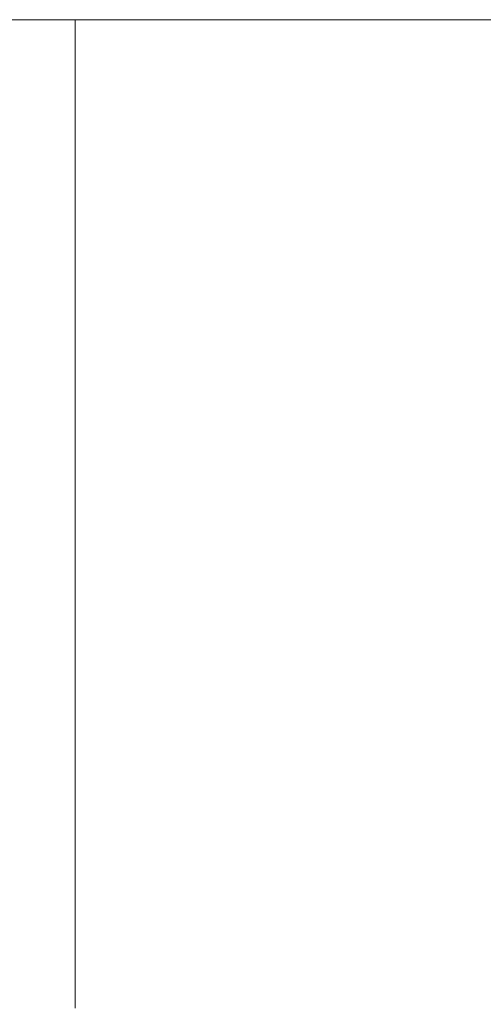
# Model space of a CAD drawing. Header units: millimetres. Extents: x -90830 to 24172, y -102460 to 73669.
# Tile 21 of 198: x -53637 to -53619, y 15520 to 15557. Entities that reach past the tile are written whole.
import ezdxf

# ---------------------------------------------------------------- set-up
doc = ezdxf.new("R2010")
doc.units = ezdxf.units.MM
doc.layers.add('at_Entity', color=253, linetype='Continuous', lineweight=9)

msp = doc.modelspace()

# ---------------------------------------------------------------- linework, layer by layer
at = {"layer": 'at_Entity'}
for p, q in [((-54093.07, 15556.8), (-52619.372, 15556.8)), ((-53634.666, 15556.798), (-53634.666, 15554.059)), ((-53634.666, 15554.059), (-53634.666, 15545.873)), ((-53634.666, 15545.873), (-53634.666, 15538.742)), ((-53634.666, 15538.742), (-53634.666, 15533.07)), ((-53634.666, 15533.07), (-53634.666, 15528.626)), ((-53634.666, 15528.626), (-53634.666, 15525.175)), ((-53634.666, 15525.175), (-53634.666, 15522.185)), ((-53634.666, 15522.185), (-53634.666, 15519.888))]:
    msp.add_line(p, q, dxfattribs=at)

doc.saveas('drawing.dxf')
